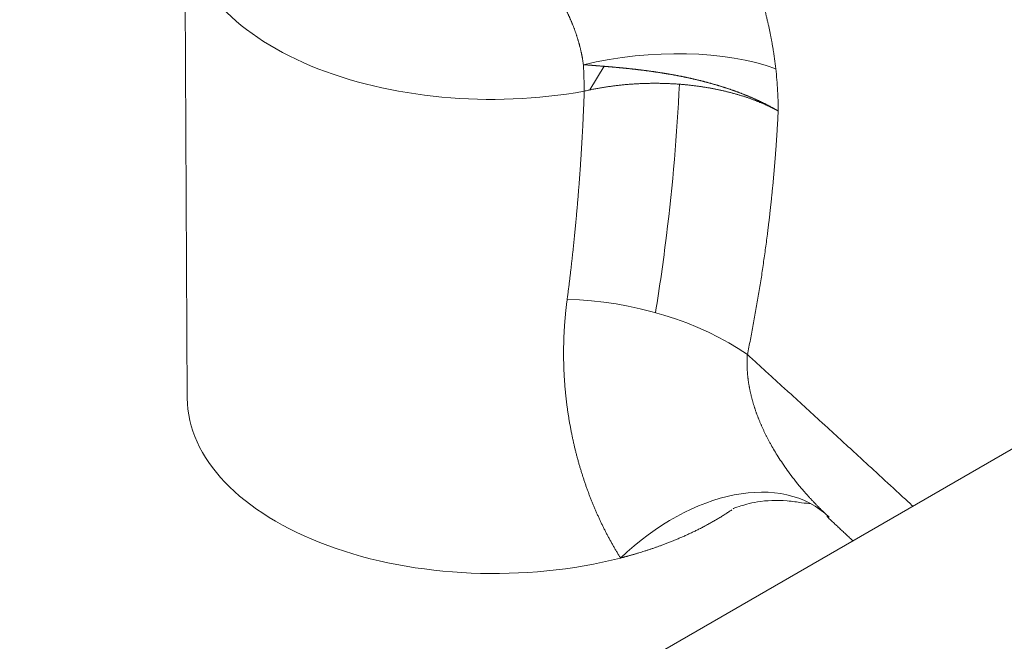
# Model space of a CAD drawing. Header units: millimetres. Extents: x 19214 to 26510, y -7957 to -532.
# Tile 106 of 150: x 26390.88 to 26397.34, y -7541.62 to -7537.54. Entities that reach past the tile are written whole.
import ezdxf

# ---------------------------------------------------------------- set-up
doc = ezdxf.new("R2010")
doc.units = ezdxf.units.MM
doc.header["$LTSCALE"] = 0.3175
doc.layers.add('1轮廓实线层', color=7, linetype='Continuous', lineweight=18)

# ---------------------------------------------------------------- blocks, each defined once
blk = doc.blocks.new('坐标系')
at = {"layer": '1轮廓实线层'}
for p, q in [((42522.7031, -35936.6019), (42522.7128, -35938.3298)), ((42524.2315, -35937.1203), (42524.1798, -35937.2066)), ((42528.1301, -35937.1221), (42522.1638, -35940.5667)), ((42524.1586, -35937.2125), (42524.1607, -35937.2099))]:
    blk.add_line(p, q, dxfattribs=at)
for centre, major_axis, ratio, start_param, end_param in [((42523.828, -35936.5956), (1.125, 0.0063), 0.573587, 3.1429, 5.008202), ((42524.3603, -35937.4027), (0.6981, 0.0837), 0.454643, 0.725381, 1.812396), ((42523.9523, -35936.8264), (0.125, -0.6919), 0.238795, 0.938901, 1.098596), ((42524.2627, -35938.3615), (0.6875, -0.1472), 0.527689, 0.893886, 1.924927), ((42523.8377, -35938.3235), (-1.125, -0.0063), 0.573587, 6.283141, 8.266139), ((42524.5754, -35939.2801), (0.4672, 0.5254), 0.654244, 6.254389, 7.730755)]:
    blk.add_ellipse(centre, major_axis=major_axis, ratio=ratio, start_param=start_param, end_param=end_param, dxfattribs=at)
for points, knots in [([(42520.0546, -35920.3356), (42521.9234, -35921.8575), (42524.7207, -35924.0883), (42528.4637, -35926.9991), (42531.2802, -35929.157), (42533.6375, -35930.9401), (42535.5308, -35932.3607), (42536.9549, -35933.4242), (42538.3839, -35934.4867), (42539.5792, -35935.3723), (42540.5387, -35936.0814), (42541.1398, -35936.525), (42541.6215, -35936.8803), (42541.9836, -35937.147), (42542.285, -35937.369), (42542.4975, -35937.5255), (42542.617, -35937.6134), (42542.6806, -35937.6602), (42542.7088, -35937.6809)], [0, 0, 0, 0, 0.25, 0.375, 0.5, 0.625, 0.6875, 0.75, 0.8125, 0.875, 0.90625, 0.9375, 0.953125, 0.96875, 0.984375, 0.992187, 0.996094, 1, 1, 1, 1]), ([(42542.3105, -35937.9101), (42541.8367, -35937.5614), (42541.3629, -35937.2124), (42540.6523, -35936.6883), (42540.4154, -35936.5135), (42539.9417, -35936.1636), (42539.7049, -35935.9886), (42538.9944, -35935.4632), (42538.5208, -35935.1124), (42537.5738, -35934.4096), (42537.1004, -35934.0577), (42535.6803, -35932.9999), (42534.7339, -35932.292), (42533.315, -35931.2251), (42532.8422, -35930.8686), (42531.8969, -35930.1536), (42531.4244, -35929.7951), (42530.4799, -35929.0761), (42530.0079, -35928.7155), (42529.0641, -35927.9921), (42528.5924, -35927.6293), (42527.6491, -35926.9014), (42527.1776, -35926.5363), (42526.2347, -35925.8035), (42525.7634, -35925.4359), (42524.8211, -35924.698), (42524.3501, -35924.3278), (42523.4088, -35923.5842), (42522.9386, -35923.2109), (42521.9993, -35922.4608), (42521.5303, -35922.0839), (42520.8272, -35921.5163), (42520.5929, -35921.3267), (42520.2414, -35921.0417), (42520.1243, -35920.9466), (42519.89, -35920.7562), (42519.7729, -35920.6609), (42519.6557, -35920.5655)], [0, 0, 0, 0, 0.0625, 0.0625, 0.09375, 0.09375, 0.125, 0.125, 0.1875, 0.1875, 0.25, 0.25, 0.375, 0.375, 0.4375, 0.4375, 0.5, 0.5, 0.5625, 0.5625, 0.625, 0.625, 0.6875, 0.6875, 0.75, 0.75, 0.8125, 0.8125, 0.875, 0.875, 0.9375, 0.9375, 0.96875, 0.96875, 0.984375, 0.984375, 1, 1, 1, 1]), ([(42525.4058, -35947.6695), (42523.5253, -35946.2857), (42519.7503, -35943.4971), (42514.0677, -35939.2284), (42509.336, -35935.5813), (42505.566, -35932.6005), (42503.6886, -35931.0872), (42502.7523, -35930.3248)], [0, 0, 0, 0, 0.25, 0.5, 0.75, 0.875, 1, 1, 1, 1]), ([(42525.4006, -35947.6912), (42525.3724, -35947.6705), (42525.3089, -35947.6237), (42525.1894, -35947.5358), (42524.9768, -35947.3793), (42524.6754, -35947.1573), (42524.3134, -35946.8906), (42523.8316, -35946.5353), (42523.2305, -35946.0917), (42522.2711, -35945.3826), (42521.0757, -35944.497), (42519.6468, -35943.4345), (42518.2226, -35942.371), (42516.3293, -35940.9504), (42513.9721, -35939.1673), (42511.1555, -35937.0094), (42507.4126, -35934.0986), (42504.6152, -35931.8678), (42502.7464, -35930.3459)], [0, 0, 0, 0, 0.003906, 0.007813, 0.015625, 0.03125, 0.046875, 0.0625, 0.09375, 0.125, 0.1875, 0.25, 0.3125, 0.375, 0.5, 0.625, 0.75, 1, 1, 1, 1]), ([(42502.3487, -35930.5755), (42504.2175, -35932.0974), (42507.0148, -35934.3283), (42510.7578, -35937.239), (42513.5743, -35939.397), (42515.9316, -35941.18), (42517.8248, -35942.6006), (42519.249, -35943.6641), (42520.678, -35944.7267), (42521.8733, -35945.6122), (42522.8328, -35946.3213), (42523.4339, -35946.765), (42523.9156, -35947.1202), (42524.2777, -35947.387), (42524.5791, -35947.609), (42524.7916, -35947.7654), (42524.9111, -35947.8534), (42524.9747, -35947.9001), (42525.0029, -35947.9209)], [0, 0, 0, 0, 0.25, 0.375, 0.5, 0.625, 0.6875, 0.75, 0.8125, 0.875, 0.90625, 0.9375, 0.953125, 0.96875, 0.984375, 0.992187, 0.996094, 1, 1, 1, 1]), ([(42528.2933, -35937.184), (42528.2763, -35937.1679), (42528.2592, -35937.152), (42528.116, -35937.0196), (42527.986, -35936.9079), (42527.5927, -35936.5848), (42527.3247, -35936.3836), (42526.5088, -35935.8021), (42525.9493, -35935.4442), (42525.019, -35934.8969), (42524.6567, -35934.6953), (42524.2896, -35934.5036)], [0, 0, 0, 0, 0.014124, 0.014124, 0.118065, 0.118065, 0.325947, 0.325947, 0.74171, 0.74171, 1, 1, 1, 1]), ([(42522.5943, -35935.8399), (42522.5945, -35935.8382), (42522.5951, -35935.835), (42522.5959, -35935.8301), (42522.5967, -35935.8253), (42522.5975, -35935.8205), (42522.5984, -35935.8157), (42522.5993, -35935.8109), (42522.6002, -35935.8061), (42522.6011, -35935.8014), (42522.602, -35935.7967), (42522.603, -35935.792), (42522.604, -35935.7874), (42522.605, -35935.7827), (42522.606, -35935.7781), (42522.607, -35935.7735), (42522.608, -35935.7689), (42522.6091, -35935.7643), (42522.6102, -35935.7598), (42522.6113, -35935.7553), (42522.6124, -35935.7508), (42522.6135, -35935.7463), (42522.6147, -35935.7419), (42522.6159, -35935.7374), (42522.617, -35935.733), (42522.6182, -35935.7286), (42522.6195, -35935.7242), (42522.6207, -35935.7199), (42522.622, -35935.7156), (42522.6233, -35935.7113), (42522.6246, -35935.707), (42522.6259, -35935.7027), (42522.6272, -35935.6985), (42522.6286, -35935.6942), (42522.6299, -35935.69), (42522.6313, -35935.6859), (42522.6327, -35935.6817), (42522.6341, -35935.6776), (42522.6356, -35935.6735), (42522.6371, -35935.6694), (42522.6385, -35935.6653), (42522.64, -35935.6612), (42522.6415, -35935.6572), (42522.6431, -35935.6532), (42522.6446, -35935.6492), (42522.6462, -35935.6452), (42522.6478, -35935.6413), (42522.6494, -35935.6374), (42522.651, -35935.6335), (42522.6527, -35935.6296), (42522.6543, -35935.6257), (42522.656, -35935.6219), (42522.6577, -35935.618), (42522.6594, -35935.6142), (42522.6612, -35935.6105), (42522.6629, -35935.6067), (42522.6647, -35935.603), (42522.6665, -35935.5993), (42522.6683, -35935.5956), (42522.6701, -35935.5919), (42522.672, -35935.5882), (42522.6739, -35935.5846), (42522.6758, -35935.581), (42522.6777, -35935.5774), (42522.6796, -35935.5738), (42522.6815, -35935.5703), (42522.6835, -35935.5668), (42522.6855, -35935.5633), (42522.6875, -35935.5598), (42522.6895, -35935.5563), (42522.6915, -35935.5529), (42522.6936, -35935.5494), (42522.6956, -35935.546), (42522.6977, -35935.5427), (42522.6998, -35935.5393), (42522.702, -35935.536), (42522.7041, -35935.5326), (42522.7063, -35935.5293), (42522.7085, -35935.5261), (42522.7107, -35935.5228), (42522.7129, -35935.5196), (42522.7151, -35935.5164), (42522.7174, -35935.5132), (42522.7197, -35935.51), (42522.722, -35935.5069), (42522.7243, -35935.5037), (42522.7388, -35935.4844), (42522.7671, -35935.4514), (42522.8124, -35935.411), (42522.8619, -35935.3784), (42522.9156, -35935.3535), (42522.9655, -35935.3388), (42523.0101, -35935.3307), (42523.048, -35935.3269), (42523.0875, -35935.3259), (42523.1284, -35935.3275), (42523.171, -35935.3319), (42523.2151, -35935.339), (42523.2607, -35935.3488), (42523.3211, -35935.3647), (42523.3972, -35935.3896), (42523.49, -35935.4271), (42523.5862, -35935.4729), (42523.6741, -35935.5204), (42523.7519, -35935.5663), (42523.8181, -35935.608), (42523.8832, -35935.6519), (42523.9472, -35935.6979), (42524.0101, -35935.746), (42524.0783, -35935.8014), (42524.1511, -35935.8648), (42524.2276, -35935.937), (42524.3008, -35936.0121), (42524.3706, -35936.0902), (42524.4279, -35936.16), (42524.4738, -35936.2201), (42524.5094, -35936.2693), (42524.5436, -35936.3193), (42524.5764, -35936.3701), (42524.6078, -35936.4217), (42524.6377, -35936.4741), (42524.6662, -35936.5274), (42524.6931, -35936.5815), (42524.712, -35936.6221), (42524.7238, -35936.6488), (42524.7292, -35936.6613), (42524.7345, -35936.6739), (42524.7397, -35936.6863), (42524.7449, -35936.6988), (42524.7499, -35936.7113), (42524.7548, -35936.7238), (42524.7596, -35936.7362), (42524.7643, -35936.7487), (42524.7689, -35936.7611), (42524.7734, -35936.7735), (42524.7778, -35936.7859), (42524.7821, -35936.7983), (42524.7862, -35936.8107), (42524.7903, -35936.8231), (42524.7943, -35936.8355), (42524.7981, -35936.8478), (42524.8019, -35936.8602), (42524.8055, -35936.8725), (42524.8091, -35936.8849), (42524.8125, -35936.8972), (42524.8158, -35936.9095), (42524.8191, -35936.9218), (42524.8222, -35936.9341), (42524.8252, -35936.9464), (42524.8281, -35936.9586), (42524.8309, -35936.9709), (42524.8336, -35936.9832), (42524.8362, -35936.9954), (42524.8386, -35937.0076), (42524.841, -35937.0199), (42524.8433, -35937.0321), (42524.8454, -35937.0443), (42524.8475, -35937.0565), (42524.8494, -35937.0687), (42524.8512, -35937.0809), (42524.8529, -35937.0931), (42524.8545, -35937.1052), (42524.856, -35937.1174), (42524.857, -35937.1255), (42524.8574, -35937.1295)], [0, 0, 0, 0, 0.001477, 0.002954, 0.004429, 0.005904, 0.007378, 0.008851, 0.010323, 0.011794, 0.013265, 0.014735, 0.016204, 0.017673, 0.019141, 0.020609, 0.022076, 0.023542, 0.025009, 0.026474, 0.02794, 0.029405, 0.03087, 0.032334, 0.033798, 0.035262, 0.036726, 0.03819, 0.039654, 0.041117, 0.042581, 0.044044, 0.045508, 0.046972, 0.048436, 0.0499, 0.051364, 0.052828, 0.054293, 0.055758, 0.057223, 0.058689, 0.060155, 0.061621, 0.063088, 0.064555, 0.066023, 0.067492, 0.068961, 0.070431, 0.071901, 0.073372, 0.074844, 0.076316, 0.07779, 0.079264, 0.080739, 0.082215, 0.083692, 0.08517, 0.086649, 0.088129, 0.08961, 0.091092, 0.092576, 0.09406, 0.095546, 0.097033, 0.098521, 0.100011, 0.101502, 0.102994, 0.104488, 0.105983, 0.107479, 0.108977, 0.110477, 0.111978, 0.113481, 0.114985, 0.116492, 0.117999, 0.119509, 0.12102, 0.122533, 0.124048, 0.125565, 0.150873, 0.175863, 0.200693, 0.225522, 0.250512, 0.265494, 0.280584, 0.295816, 0.311221, 0.32683, 0.342672, 0.358777, 0.375171, 0.4055, 0.436358, 0.467882, 0.500202, 0.521878, 0.543146, 0.56404, 0.584601, 0.604868, 0.624883, 0.650887, 0.67625, 0.70109, 0.725531, 0.749705, 0.763705, 0.777615, 0.791463, 0.805276, 0.819081, 0.832907, 0.846779, 0.860727, 0.874776, 0.877969, 0.881155, 0.884334, 0.887506, 0.890671, 0.893831, 0.896985, 0.900134, 0.903278, 0.906416, 0.909551, 0.912681, 0.915808, 0.918931, 0.922051, 0.925169, 0.928284, 0.931396, 0.934507, 0.937617, 0.940725, 0.943832, 0.946939, 0.950046, 0.953153, 0.95626, 0.959369, 0.962478, 0.965589, 0.968702, 0.971817, 0.974934, 0.978054, 0.981177, 0.984304, 0.987434, 0.990569, 0.993708, 0.996851, 1, 1, 1, 1]), ([(42524.1563, -35937.1146), (42524.1561, -35937.1132), (42524.1557, -35937.1105), (42524.1551, -35937.1064), (42524.1545, -35937.1023), (42524.1539, -35937.0982), (42524.1532, -35937.0941), (42524.1525, -35937.09), (42524.1517, -35937.086), (42524.1509, -35937.0819), (42524.1501, -35937.0778), (42524.1493, -35937.0738), (42524.1484, -35937.0697), (42524.1476, -35937.0657), (42524.1466, -35937.0616), (42524.1457, -35937.0576), (42524.1447, -35937.0536), (42524.1437, -35937.0495), (42524.1427, -35937.0455), (42524.1416, -35937.0415), (42524.1405, -35937.0375), (42524.1394, -35937.0335), (42524.1383, -35937.0296), (42524.1371, -35937.0256), (42524.1359, -35937.0216), (42524.1347, -35937.0177), (42524.1335, -35937.0137), (42524.1322, -35937.0098), (42524.1309, -35937.0059), (42524.1296, -35937.0019), (42524.1282, -35936.998), (42524.1269, -35936.9941), (42524.1255, -35936.9902), (42524.1241, -35936.9864), (42524.1226, -35936.9825), (42524.1211, -35936.9786), (42524.1197, -35936.9748), (42524.1181, -35936.9709), (42524.1166, -35936.9671), (42524.115, -35936.9633), (42524.1134, -35936.9595), (42524.1118, -35936.9557), (42524.1102, -35936.9519), (42524.1085, -35936.9481), (42524.1069, -35936.9443), (42524.1052, -35936.9406), (42524.1035, -35936.9368), (42524.1017, -35936.9331), (42524.0999, -35936.9294), (42524.0982, -35936.9257), (42524.0964, -35936.922), (42524.0945, -35936.9183), (42524.0927, -35936.9146), (42524.0908, -35936.911), (42524.0889, -35936.9073), (42524.087, -35936.9037), (42524.0851, -35936.9001), (42524.0831, -35936.8965), (42524.0812, -35936.8929), (42524.0792, -35936.8893), (42524.0772, -35936.8857), (42524.0751, -35936.8821), (42524.0731, -35936.8786), (42524.071, -35936.8751), (42524.069, -35936.8715), (42524.0669, -35936.868), (42524.0647, -35936.8645), (42524.0626, -35936.8611), (42524.0605, -35936.8576), (42524.0583, -35936.8541), (42524.0561, -35936.8507), (42524.0539, -35936.8473), (42524.0517, -35936.8438), (42524.0495, -35936.8404), (42524.0472, -35936.837), (42524.0449, -35936.8337), (42524.0427, -35936.8303), (42524.0404, -35936.8269), (42524.0381, -35936.8236), (42524.0357, -35936.8203), (42524.0334, -35936.817), (42524.031, -35936.8137), (42524.0287, -35936.8104), (42524.0263, -35936.8071), (42524.0239, -35936.8038), (42524.0215, -35936.8006), (42524.019, -35936.7974), (42524.0166, -35936.7941), (42524.0141, -35936.7909), (42524.0117, -35936.7877), (42524.0092, -35936.7846), (42524.0067, -35936.7814), (42524.0042, -35936.7782), (42524.0017, -35936.7751), (42523.9992, -35936.772), (42523.9966, -35936.7689), (42523.9941, -35936.7658), (42523.9915, -35936.7627), (42523.9889, -35936.7596), (42523.9863, -35936.7565), (42523.9837, -35936.7535), (42523.9811, -35936.7505), (42523.9785, -35936.7474), (42523.9759, -35936.7444), (42523.9732, -35936.7414), (42523.9706, -35936.7384), (42523.9679, -35936.7355), (42523.9653, -35936.7325), (42523.9626, -35936.7296), (42523.9599, -35936.7266), (42523.9572, -35936.7237), (42523.9545, -35936.7208), (42523.9518, -35936.7179), (42523.9491, -35936.715), (42523.9463, -35936.7122), (42523.9436, -35936.7093), (42523.9408, -35936.7065), (42523.9381, -35936.7037), (42523.9353, -35936.7008), (42523.9325, -35936.698), (42523.9298, -35936.6952), (42523.927, -35936.6925), (42523.9242, -35936.6897), (42523.9214, -35936.6869), (42523.9186, -35936.6842), (42523.9158, -35936.6815), (42523.9129, -35936.6787), (42523.9101, -35936.676), (42523.9073, -35936.6733), (42523.9044, -35936.6706), (42523.9016, -35936.668), (42523.8987, -35936.6653), (42523.8959, -35936.6627), (42523.8751, -35936.6435), (42523.8359, -35936.6098), (42523.7771, -35936.5647), (42523.7181, -35936.5239), (42523.6589, -35936.4865), (42523.5997, -35936.4518), (42523.5402, -35936.4189), (42523.4802, -35936.3869), (42523.4198, -35936.3546), (42523.3801, -35936.3328), (42523.3455, -35936.3131), (42523.3169, -35936.2963), (42523.2766, -35936.2719), (42523.2388, -35936.2488), (42523.2031, -35936.2269), (42523.1688, -35936.2065), (42523.1355, -35936.1877), (42523.1031, -35936.1706), (42523.0713, -35936.1556), (42523.04, -35936.1428), (42523.0092, -35936.1326), (42522.9789, -35936.1254), (42522.9582, -35936.1228), (42522.9463, -35936.1222), (42522.9429, -35936.1221), (42522.9395, -35936.122), (42522.9361, -35936.122), (42522.9327, -35936.1221), (42522.9294, -35936.1222), (42522.9261, -35936.1224), (42522.9228, -35936.1226), (42522.9195, -35936.1229), (42522.9162, -35936.1232), (42522.913, -35936.1237), (42522.9097, -35936.1241), (42522.9065, -35936.1247), (42522.9033, -35936.1253), (42522.9001, -35936.126), (42522.897, -35936.1267), (42522.8938, -35936.1276), (42522.8907, -35936.1284), (42522.8876, -35936.1294), (42522.8845, -35936.1304), (42522.8814, -35936.1315), (42522.8784, -35936.1327), (42522.8754, -35936.134), (42522.8724, -35936.1353), (42522.8694, -35936.1367), (42522.8665, -35936.1381), (42522.8635, -35936.1397), (42522.8606, -35936.1413), (42522.8577, -35936.143), (42522.8549, -35936.1448), (42522.852, -35936.1467), (42522.8492, -35936.1487), (42522.8464, -35936.1507), (42522.8437, -35936.1528), (42522.8409, -35936.155), (42522.8382, -35936.1573), (42522.8356, -35936.1597), (42522.8329, -35936.1621), (42522.8303, -35936.1647), (42522.8277, -35936.1673), (42522.8251, -35936.1701), (42522.8226, -35936.1729), (42522.8201, -35936.1758), (42522.8176, -35936.1788), (42522.8152, -35936.1819), (42522.8128, -35936.185), (42522.8104, -35936.1883), (42522.808, -35936.1917), (42522.8057, -35936.1951), (42522.8035, -35936.1987), (42522.8012, -35936.2023), (42522.799, -35936.2061), (42522.7969, -35936.2099), (42522.7948, -35936.2138), (42522.7927, -35936.2179), (42522.7906, -35936.222), (42522.7887, -35936.2262), (42522.7867, -35936.2306), (42522.7853, -35936.2338), (42522.7846, -35936.2356), (42522.7844, -35936.2359)], [0, 0, 0, 0, 0.001968, 0.00393, 0.005888, 0.00784, 0.009788, 0.011732, 0.01367, 0.015604, 0.017533, 0.019458, 0.021378, 0.023294, 0.025205, 0.027112, 0.029015, 0.030913, 0.032808, 0.034698, 0.036584, 0.038466, 0.040344, 0.042218, 0.044088, 0.045955, 0.047817, 0.049676, 0.051531, 0.053383, 0.055231, 0.057075, 0.058916, 0.060754, 0.062588, 0.064419, 0.066246, 0.06807, 0.069891, 0.071709, 0.073524, 0.075336, 0.077144, 0.07895, 0.080753, 0.082553, 0.08435, 0.086144, 0.087935, 0.089724, 0.09151, 0.093294, 0.095074, 0.096853, 0.098628, 0.100402, 0.102173, 0.103941, 0.105707, 0.107471, 0.109232, 0.110991, 0.112748, 0.114503, 0.116256, 0.118006, 0.119755, 0.121501, 0.123246, 0.124988, 0.126729, 0.128467, 0.130204, 0.131939, 0.133672, 0.135403, 0.137132, 0.13886, 0.140586, 0.14231, 0.144033, 0.145754, 0.147473, 0.149191, 0.150907, 0.152622, 0.154335, 0.156047, 0.157757, 0.159466, 0.161174, 0.16288, 0.164585, 0.166288, 0.16799, 0.169691, 0.171391, 0.173089, 0.174786, 0.176482, 0.178176, 0.17987, 0.181562, 0.183253, 0.184943, 0.186632, 0.18832, 0.190007, 0.191692, 0.193377, 0.19506, 0.196743, 0.198425, 0.200105, 0.201785, 0.203463, 0.205141, 0.206818, 0.208494, 0.210169, 0.211843, 0.213516, 0.215188, 0.21686, 0.218531, 0.2202, 0.221869, 0.223538, 0.225205, 0.226872, 0.228538, 0.230203, 0.231867, 0.233531, 0.266352, 0.298544, 0.330266, 0.361724, 0.393177, 0.424943, 0.457404, 0.490991, 0.526181, 0.526547, 0.55313, 0.578738, 0.603581, 0.627853, 0.651737, 0.675395, 0.698975, 0.722601, 0.74638, 0.770401, 0.794739, 0.819457, 0.822385, 0.825316, 0.82825, 0.831186, 0.834124, 0.837065, 0.840008, 0.842955, 0.845904, 0.848856, 0.851811, 0.854769, 0.85773, 0.860694, 0.863661, 0.866632, 0.869606, 0.872584, 0.875565, 0.87855, 0.881539, 0.884532, 0.887529, 0.89053, 0.893535, 0.896545, 0.899559, 0.902578, 0.905602, 0.90863, 0.911664, 0.914703, 0.917747, 0.920797, 0.923852, 0.926913, 0.929981, 0.933054, 0.936134, 0.939221, 0.942314, 0.945414, 0.948521, 0.951636, 0.954758, 0.957888, 0.961026, 0.964172, 0.967326, 0.970489, 0.973661, 0.976842, 0.980033, 0.983233, 0.986443, 0.989663, 0.992893, 0.996134, 0.999386, 1, 1, 1, 1]), ([(42524.8663, -35937.2833), (42524.8652, -35937.2826), (42524.8629, -35937.2813), (42524.8595, -35937.2793), (42524.8561, -35937.2774), (42524.8527, -35937.2754), (42524.8492, -35937.2735), (42524.8458, -35937.2716), (42524.8423, -35937.2697), (42524.8388, -35937.2678), (42524.8353, -35937.2659), (42524.8318, -35937.2641), (42524.8283, -35937.2622), (42524.8248, -35937.2604), (42524.8212, -35937.2586), (42524.8176, -35937.2568), (42524.8141, -35937.255), (42524.8105, -35937.2533), (42524.8069, -35937.2515), (42524.8032, -35937.2498), (42524.7996, -35937.2481), (42524.796, -35937.2463), (42524.7923, -35937.2447), (42524.7887, -35937.243), (42524.785, -35937.2413), (42524.7813, -35937.2397), (42524.7776, -35937.238), (42524.7739, -35937.2364), (42524.7702, -35937.2348), (42524.7665, -35937.2332), (42524.7628, -35937.2316), (42524.7591, -35937.2301), (42524.7553, -35937.2285), (42524.7516, -35937.227), (42524.7478, -35937.2255), (42524.744, -35937.224), (42524.7403, -35937.2225), (42524.7365, -35937.221), (42524.7327, -35937.2195), (42524.7289, -35937.2181), (42524.7251, -35937.2166), (42524.7213, -35937.2152), (42524.7175, -35937.2138), (42524.7137, -35937.2124), (42524.7099, -35937.211), (42524.7061, -35937.2097), (42524.7023, -35937.2083), (42524.6984, -35937.207), (42524.6946, -35937.2056), (42524.6908, -35937.2043), (42524.6869, -35937.203), (42524.6831, -35937.2017), (42524.6793, -35937.2005), (42524.6754, -35937.1992), (42524.6716, -35937.1979), (42524.6677, -35937.1967), (42524.6639, -35937.1955), (42524.66, -35937.1943), (42524.6561, -35937.1931), (42524.6523, -35937.1919), (42524.6484, -35937.1907), (42524.6446, -35937.1896), (42524.6407, -35937.1884), (42524.6368, -35937.1873), (42524.633, -35937.1862), (42524.6291, -35937.1851), (42524.6252, -35937.184), (42524.6214, -35937.1829), (42524.6175, -35937.1818), (42524.6137, -35937.1807), (42524.6098, -35937.1797), (42524.6059, -35937.1787), (42524.6021, -35937.1776), (42524.5982, -35937.1766), (42524.5944, -35937.1756), (42524.5905, -35937.1746), (42524.5867, -35937.1737), (42524.5828, -35937.1727), (42524.579, -35937.1717), (42524.5751, -35937.1708), (42524.5713, -35937.1699), (42524.5674, -35937.169), (42524.5636, -35937.1681), (42524.5598, -35937.1672), (42524.5559, -35937.1663), (42524.5521, -35937.1654), (42524.5483, -35937.1645), (42524.5445, -35937.1637), (42524.5406, -35937.1629), (42524.5368, -35937.162), (42524.533, -35937.1612), (42524.5292, -35937.1604), (42524.5254, -35937.1596), (42524.5216, -35937.1588), (42524.5178, -35937.158), (42524.514, -35937.1573), (42524.5102, -35937.1565), (42524.5065, -35937.1558), (42524.5027, -35937.155), (42524.4989, -35937.1543), (42524.4951, -35937.1536), (42524.4914, -35937.1529), (42524.4876, -35937.1522), (42524.4838, -35937.1515), (42524.4801, -35937.1508), (42524.4763, -35937.1502), (42524.4726, -35937.1495), (42524.4689, -35937.1489), (42524.4651, -35937.1482), (42524.4614, -35937.1476), (42524.4577, -35937.147), (42524.454, -35937.1464), (42524.4503, -35937.1457), (42524.4466, -35937.1452), (42524.4429, -35937.1446), (42524.4392, -35937.144), (42524.4355, -35937.1434), (42524.4319, -35937.1428), (42524.4282, -35937.1423), (42524.4245, -35937.1417), (42524.4209, -35937.1412), (42524.4172, -35937.1407), (42524.4136, -35937.1401), (42524.41, -35937.1396), (42524.4063, -35937.1391), (42524.4027, -35937.1386), (42524.3991, -35937.1381), (42524.3955, -35937.1376), (42524.3919, -35937.1371), (42524.3884, -35937.1367), (42524.3848, -35937.1362), (42524.3812, -35937.1357), (42524.3777, -35937.1353), (42524.3741, -35937.1348), (42524.3706, -35937.1344), (42524.367, -35937.1339), (42524.3635, -35937.1335), (42524.36, -35937.1331), (42524.3565, -35937.1327), (42524.353, -35937.1322), (42524.3495, -35937.1318), (42524.3461, -35937.1314), (42524.3426, -35937.131), (42524.3391, -35937.1307), (42524.3357, -35937.1303), (42524.3322, -35937.1299), (42524.3288, -35937.1295), (42524.3254, -35937.1291), (42524.322, -35937.1288), (42524.3186, -35937.1284), (42524.3152, -35937.1281), (42524.3118, -35937.1277), (42524.3084, -35937.1274), (42524.3051, -35937.127), (42524.3017, -35937.1267), (42524.2984, -35937.1264), (42524.295, -35937.126), (42524.2917, -35937.1257), (42524.2884, -35937.1254), (42524.2851, -35937.1251), (42524.2818, -35937.1248), (42524.2785, -35937.1245), (42524.2753, -35937.1242), (42524.272, -35937.1239), (42524.2688, -35937.1236), (42524.2655, -35937.1233), (42524.2623, -35937.123), (42524.2591, -35937.1227), (42524.2559, -35937.1224), (42524.2527, -35937.1222), (42524.2495, -35937.1219), (42524.2463, -35937.1216), (42524.2432, -35937.1214), (42524.24, -35937.1211), (42524.2369, -35937.1208), (42524.2337, -35937.1206), (42524.2306, -35937.1203), (42524.2275, -35937.1201), (42524.2244, -35937.1198), (42524.2213, -35937.1196), (42524.2183, -35937.1193), (42524.2152, -35937.1191), (42524.2122, -35937.1188), (42524.2091, -35937.1186), (42524.2061, -35937.1184), (42524.2031, -35937.1181), (42524.2001, -35937.1179), (42524.1971, -35937.1177), (42524.1941, -35937.1174), (42524.1911, -35937.1172), (42524.1881, -35937.117), (42524.1852, -35937.1167), (42524.1823, -35937.1165), (42524.1793, -35937.1163), (42524.1764, -35937.1161), (42524.1735, -35937.1159), (42524.1706, -35937.1156), (42524.1677, -35937.1154), (42524.1649, -35937.1152), (42524.162, -35937.115), (42524.1591, -35937.1148), (42524.1573, -35937.1146), (42524.1563, -35937.1146)], [0, 0, 0, 0, 0.006153, 0.012295, 0.018425, 0.024543, 0.03065, 0.036746, 0.04283, 0.048902, 0.054964, 0.061013, 0.067051, 0.073078, 0.079093, 0.085096, 0.091088, 0.097068, 0.103037, 0.108994, 0.114939, 0.120873, 0.126795, 0.132705, 0.138604, 0.144491, 0.150366, 0.15623, 0.162081, 0.167921, 0.17375, 0.179566, 0.18537, 0.191163, 0.196943, 0.202712, 0.208469, 0.214214, 0.219947, 0.225667, 0.231376, 0.237073, 0.242758, 0.24843, 0.254091, 0.259739, 0.265375, 0.270999, 0.276611, 0.282211, 0.287799, 0.293374, 0.298937, 0.304488, 0.310026, 0.315552, 0.321066, 0.326568, 0.332057, 0.337534, 0.342998, 0.348451, 0.35389, 0.359318, 0.364733, 0.370135, 0.375526, 0.380903, 0.386269, 0.391622, 0.396962, 0.40229, 0.407606, 0.412909, 0.4182, 0.423478, 0.428744, 0.433998, 0.439239, 0.444468, 0.449684, 0.454888, 0.460079, 0.465258, 0.470425, 0.475579, 0.480721, 0.48585, 0.490967, 0.496072, 0.501167, 0.50625, 0.511323, 0.516385, 0.521436, 0.526476, 0.531506, 0.536525, 0.541533, 0.54653, 0.551517, 0.556493, 0.561457, 0.566412, 0.571355, 0.576288, 0.58121, 0.586121, 0.591021, 0.595911, 0.60079, 0.605658, 0.610515, 0.615362, 0.620197, 0.625022, 0.629837, 0.63464, 0.639433, 0.644214, 0.648985, 0.653746, 0.658495, 0.663234, 0.667962, 0.672679, 0.677385, 0.682081, 0.686766, 0.69144, 0.696103, 0.700755, 0.705397, 0.710028, 0.714648, 0.719257, 0.723855, 0.728443, 0.73302, 0.737586, 0.742141, 0.746686, 0.75122, 0.755743, 0.760255, 0.764757, 0.769248, 0.773728, 0.778197, 0.782656, 0.787103, 0.791541, 0.795967, 0.800383, 0.804788, 0.809182, 0.813566, 0.817939, 0.822301, 0.826653, 0.830994, 0.835324, 0.839644, 0.843953, 0.848252, 0.85254, 0.856817, 0.861084, 0.86534, 0.869586, 0.873822, 0.878046, 0.882261, 0.886465, 0.890658, 0.894841, 0.899013, 0.903176, 0.907327, 0.911469, 0.9156, 0.919721, 0.923831, 0.927931, 0.932021, 0.936101, 0.94017, 0.944229, 0.948278, 0.952317, 0.956346, 0.960365, 0.964373, 0.968372, 0.97236, 0.976338, 0.980307, 0.984265, 0.988214, 0.992152, 0.996081, 1, 1, 1, 1]), ([(42524.8574, -35937.1295), (42524.8589, -35937.1429), (42524.8602, -35937.1563), (42524.8624, -35937.1827), (42524.8634, -35937.1957), (42524.8651, -35937.2247), (42524.8658, -35937.2408), (42524.8661, -35937.257), (42524.8661, -35937.2572), (42524.8662, -35937.2608), (42524.8662, -35937.2642), (42524.8663, -35937.2697), (42524.8663, -35937.2719), (42524.8663, -35937.2754), (42524.8663, -35937.2767), (42524.8663, -35937.2785), (42524.8663, -35937.2789), (42524.8663, -35937.2806), (42524.8663, -35937.282), (42524.8663, -35937.2833)], [0, 0, 0, 0, 0.257908, 0.257908, 0.509684, 0.509684, 0.824598, 0.824598, 0.828794, 0.828794, 0.895675, 0.895675, 0.938662, 0.938662, 0.965135, 0.965135, 0.97327, 0.97327, 1, 1, 1, 1]), ([(42524.8663, -35937.2833), (42524.8651, -35937.2827), (42524.8627, -35937.2814), (42524.8592, -35937.2795), (42524.8555, -35937.2776), (42524.8519, -35937.2757), (42524.8481, -35937.2738), (42524.8444, -35937.2719), (42524.8406, -35937.27), (42524.8367, -35937.2681), (42524.8328, -35937.2663), (42524.8288, -35937.2644), (42524.8248, -35937.2626), (42524.8208, -35937.2607), (42524.8167, -35937.2589), (42524.8125, -35937.2571), (42524.8083, -35937.2553), (42524.8041, -35937.2535), (42524.7998, -35937.2517), (42524.7955, -35937.25), (42524.7911, -35937.2482), (42524.7866, -35937.2465), (42524.7821, -35937.2447), (42524.7776, -35937.243), (42524.773, -35937.2413), (42524.7684, -35937.2396), (42524.7637, -35937.2379), (42524.7589, -35937.2363), (42524.7542, -35937.2346), (42524.7493, -35937.233), (42524.7444, -35937.2314), (42524.7395, -35937.2298), (42524.7345, -35937.2282), (42524.7295, -35937.2267), (42524.7244, -35937.2251), (42524.7193, -35937.2236), (42524.7141, -35937.2221), (42524.7089, -35937.2206), (42524.7036, -35937.2192), (42524.6983, -35937.2177), (42524.6929, -35937.2163), (42524.6875, -35937.2149), (42524.682, -35937.2135), (42524.6765, -35937.2122), (42524.6709, -35937.2108), (42524.6653, -35937.2095), (42524.6597, -35937.2083), (42524.654, -35937.207), (42524.6482, -35937.2058), (42524.6424, -35937.2046), (42524.6366, -35937.2034), (42524.6307, -35937.2022), (42524.6248, -35937.2011), (42524.6188, -35937.2), (42524.6128, -35937.1989), (42524.6067, -35937.1979), (42524.6006, -35937.1969), (42524.5945, -35937.1959), (42524.5883, -35937.195), (42524.5821, -35937.194), (42524.5758, -35937.1931), (42524.5695, -35937.1923), (42524.5631, -35937.1915), (42524.5568, -35937.1907), (42524.5503, -35937.1899), (42524.5439, -35937.1892), (42524.5374, -35937.1885), (42524.5309, -35937.1878), (42524.5243, -35937.1872), (42524.5177, -35937.1866), (42524.5111, -35937.1861), (42524.5044, -35937.1856), (42524.4977, -35937.1851), (42524.491, -35937.1846), (42524.4842, -35937.1842), (42524.4775, -35937.1839), (42524.4706, -35937.1835), (42524.4638, -35937.1833), (42524.4569, -35937.183), (42524.45, -35937.1828), (42524.4431, -35937.1826), (42524.4362, -35937.1825), (42524.4292, -35937.1824), (42524.4223, -35937.1823), (42524.4153, -35937.1823), (42524.4082, -35937.1824), (42524.4012, -35937.1824), (42524.3941, -35937.1826), (42524.3871, -35937.1827), (42524.38, -35937.1829), (42524.3729, -35937.1832), (42524.3658, -35937.1835), (42524.3587, -35937.1838), (42524.3515, -35937.1842), (42524.3444, -35937.1846), (42524.3372, -35937.185), (42524.3301, -35937.1855), (42524.3229, -35937.1861), (42524.3157, -35937.1867), (42524.3086, -35937.1873), (42524.3014, -35937.188), (42524.2942, -35937.1887), (42524.2871, -35937.1895), (42524.2799, -35937.1903), (42524.2727, -35937.1912), (42524.2656, -35937.1921), (42524.2584, -35937.193), (42524.2513, -35937.194), (42524.2441, -35937.1951), (42524.237, -35937.1962), (42524.2299, -35937.1973), (42524.2227, -35937.1985), (42524.2156, -35937.1997), (42524.2086, -35937.2009), (42524.2015, -35937.2023), (42524.1944, -35937.2036), (42524.1874, -35937.205), (42524.1804, -35937.2064), (42524.1734, -35937.2079), (42524.1664, -35937.2095), (42524.1618, -35937.2105), (42524.1595, -35937.211)], [0, 0, 0, 0, 0.006504, 0.013046, 0.019627, 0.026246, 0.032903, 0.039598, 0.046332, 0.053104, 0.059914, 0.066762, 0.073648, 0.080573, 0.087536, 0.094537, 0.101576, 0.108653, 0.115768, 0.122921, 0.130112, 0.137341, 0.144607, 0.151912, 0.159253, 0.166633, 0.174049, 0.181503, 0.188994, 0.196522, 0.204088, 0.21169, 0.219328, 0.227003, 0.234715, 0.242463, 0.250247, 0.258066, 0.265922, 0.273813, 0.281739, 0.289701, 0.297697, 0.305729, 0.313794, 0.321894, 0.330028, 0.338196, 0.346397, 0.354632, 0.3629, 0.3712, 0.379533, 0.387898, 0.396295, 0.404724, 0.413183, 0.421674, 0.430195, 0.438747, 0.447328, 0.45594, 0.46458, 0.473249, 0.481947, 0.490673, 0.499426, 0.508207, 0.517015, 0.525849, 0.53471, 0.543596, 0.552507, 0.561443, 0.570404, 0.579388, 0.588396, 0.597426, 0.60648, 0.615555, 0.624652, 0.63377, 0.642908, 0.652067, 0.661245, 0.670442, 0.679658, 0.688891, 0.698142, 0.70741, 0.716694, 0.725995, 0.73531, 0.74464, 0.753984, 0.763342, 0.772713, 0.782097, 0.791492, 0.800898, 0.810316, 0.819743, 0.82918, 0.838626, 0.84808, 0.857543, 0.867012, 0.876488, 0.88597, 0.895457, 0.904949, 0.914445, 0.923945, 0.933448, 0.942953, 0.95246, 0.961968, 0.971477, 0.980985, 0.990493, 1, 1, 1, 1]), ([(42524.5065, -35937.1858), (42524.4975, -35937.3681), (42524.4819, -35937.5521), (42524.4477, -35937.8307), (42524.4344, -35937.9243), (42524.4192, -35938.0181)], [0, 0, 0, 0, 0.665576, 0.665576, 1, 1, 1, 1]), ([(42524.0971, -35937.9701), (42524.0978, -35937.9647), (42524.0993, -35937.9539), (42524.1013, -35937.9377), (42524.1034, -35937.9215), (42524.1054, -35937.9052), (42524.1073, -35937.889), (42524.1093, -35937.8727), (42524.1112, -35937.8564), (42524.1131, -35937.8401), (42524.1149, -35937.8238), (42524.1167, -35937.8074), (42524.1185, -35937.7911), (42524.1202, -35937.7747), (42524.1219, -35937.7584), (42524.1236, -35937.742), (42524.1252, -35937.7256), (42524.1268, -35937.7092), (42524.1284, -35937.6927), (42524.1299, -35937.6763), (42524.1314, -35937.6598), (42524.1329, -35937.6434), (42524.1343, -35937.6269), (42524.1357, -35937.6104), (42524.1371, -35937.5939), (42524.1384, -35937.5774), (42524.1397, -35937.5609), (42524.141, -35937.5443), (42524.1422, -35937.5278), (42524.1434, -35937.5112), (42524.1446, -35937.4946), (42524.1458, -35937.478), (42524.1469, -35937.4614), (42524.1479, -35937.4448), (42524.149, -35937.4282), (42524.15, -35937.4116), (42524.1509, -35937.3949), (42524.1519, -35937.3783), (42524.1528, -35937.3616), (42524.1537, -35937.3449), (42524.1545, -35937.3282), (42524.1553, -35937.3115), (42524.1561, -35937.2948), (42524.1568, -35937.2781), (42524.1575, -35937.2613), (42524.1582, -35937.2446), (42524.1589, -35937.2278), (42524.1593, -35937.2166), (42524.1595, -35937.211)], [0, 0, 0, 0, 0.021312, 0.042641, 0.063989, 0.085354, 0.106738, 0.12814, 0.14956, 0.170999, 0.192457, 0.213932, 0.235427, 0.25694, 0.278472, 0.300023, 0.321592, 0.343181, 0.364789, 0.386415, 0.408061, 0.429727, 0.451411, 0.473115, 0.494838, 0.516581, 0.538344, 0.560126, 0.581928, 0.603749, 0.625591, 0.647452, 0.669334, 0.691235, 0.713157, 0.735099, 0.757061, 0.779043, 0.801046, 0.823069, 0.845113, 0.867177, 0.889263, 0.911368, 0.933495, 0.955642, 0.977811, 1, 1, 1, 1]), ([(42524.8663, -35937.2833), (42524.866, -35937.2882), (42524.8655, -35937.298), (42524.8648, -35937.3127), (42524.8639, -35937.3273), (42524.8631, -35937.3419), (42524.8622, -35937.3565), (42524.8613, -35937.3711), (42524.8603, -35937.3856), (42524.8593, -35937.4001), (42524.8583, -35937.4146), (42524.8573, -35937.4291), (42524.8562, -35937.4435), (42524.8551, -35937.4579), (42524.8539, -35937.4722), (42524.8527, -35937.4866), (42524.8515, -35937.5009), (42524.8503, -35937.5151), (42524.849, -35937.5294), (42524.8477, -35937.5436), (42524.8463, -35937.5578), (42524.8449, -35937.5719), (42524.8435, -35937.586), (42524.8421, -35937.6001), (42524.8406, -35937.6142), (42524.8391, -35937.6282), (42524.8376, -35937.6422), (42524.836, -35937.6562), (42524.8344, -35937.6701), (42524.8328, -35937.684), (42524.8311, -35937.6979), (42524.8294, -35937.7117), (42524.8271, -35937.7304), (42524.8241, -35937.754), (42524.8203, -35937.7825), (42524.8164, -35937.8108), (42524.8123, -35937.8391), (42524.8082, -35937.8673), (42524.8039, -35937.8953), (42524.7994, -35937.9233), (42524.7949, -35937.9512), (42524.7902, -35937.979), (42524.7854, -35938.0067), (42524.7804, -35938.0343), (42524.7754, -35938.0618), (42524.7702, -35938.0892), (42524.7649, -35938.1165), (42524.7595, -35938.1437), (42524.7558, -35938.1618), (42524.7539, -35938.1709)], [0, 0, 0, 0, 0.016682, 0.033326, 0.049931, 0.066497, 0.083025, 0.099514, 0.115965, 0.132377, 0.148751, 0.165087, 0.181384, 0.197642, 0.213862, 0.230044, 0.246187, 0.262292, 0.278359, 0.294387, 0.310377, 0.326329, 0.342243, 0.358118, 0.373955, 0.389753, 0.405514, 0.421236, 0.43692, 0.452566, 0.468174, 0.483744, 0.499275, 0.531374, 0.563365, 0.595249, 0.627024, 0.658693, 0.690254, 0.721707, 0.753054, 0.784294, 0.815428, 0.846455, 0.877376, 0.90819, 0.938899, 0.969502, 1, 1, 1, 1]), ([(42524.2917, -35938.9122), (42524.2906, -35938.9105), (42524.2885, -35938.907), (42524.2852, -35938.9018), (42524.282, -35938.8965), (42524.2789, -35938.8913), (42524.2757, -35938.886), (42524.2726, -35938.8806), (42524.2695, -35938.8753), (42524.2664, -35938.87), (42524.2633, -35938.8646), (42524.2603, -35938.8592), (42524.2573, -35938.8538), (42524.2543, -35938.8483), (42524.2513, -35938.8429), (42524.2484, -35938.8374), (42524.2454, -35938.8319), (42524.2425, -35938.8264), (42524.2397, -35938.8209), (42524.2368, -35938.8153), (42524.234, -35938.8097), (42524.2312, -35938.8041), (42524.2284, -35938.7985), (42524.2256, -35938.7929), (42524.2229, -35938.7872), (42524.2202, -35938.7816), (42524.2175, -35938.7759), (42524.2148, -35938.7702), (42524.2122, -35938.7644), (42524.2096, -35938.7587), (42524.207, -35938.7529), (42524.2044, -35938.7472), (42524.2019, -35938.7414), (42524.1994, -35938.7355), (42524.1969, -35938.7297), (42524.1944, -35938.7239), (42524.192, -35938.718), (42524.1896, -35938.7121), (42524.1872, -35938.7062), (42524.1848, -35938.7003), (42524.1825, -35938.6943), (42524.1802, -35938.6884), (42524.1779, -35938.6824), (42524.1756, -35938.6764), (42524.1734, -35938.6704), (42524.1712, -35938.6644), (42524.169, -35938.6583), (42524.1669, -35938.6523), (42524.1647, -35938.6462), (42524.1626, -35938.6401), (42524.1605, -35938.634), (42524.1585, -35938.6279), (42524.1565, -35938.6218), (42524.1545, -35938.6156), (42524.1525, -35938.6094), (42524.1505, -35938.6032), (42524.1486, -35938.597), (42524.1467, -35938.5908), (42524.1449, -35938.5846), (42524.143, -35938.5783), (42524.1412, -35938.5721), (42524.1394, -35938.5658), (42524.1376, -35938.5595), (42524.1359, -35938.5532), (42524.1342, -35938.5469), (42524.1325, -35938.5405), (42524.1309, -35938.5342), (42524.1292, -35938.5278), (42524.1276, -35938.5214), (42524.1261, -35938.515), (42524.1245, -35938.5086), (42524.123, -35938.5022), (42524.1215, -35938.4957), (42524.12, -35938.4893), (42524.1186, -35938.4828), (42524.1172, -35938.4763), (42524.1153, -35938.4673), (42524.1129, -35938.4558), (42524.1101, -35938.4417), (42524.1075, -35938.4276), (42524.105, -35938.4135), (42524.1027, -35938.3994), (42524.1005, -35938.3853), (42524.0984, -35938.3711), (42524.0965, -35938.357), (42524.0947, -35938.3428), (42524.0931, -35938.3286), (42524.0916, -35938.3144), (42524.0902, -35938.3002), (42524.0889, -35938.286), (42524.0879, -35938.2717), (42524.0869, -35938.2575), (42524.0861, -35938.2432), (42524.0854, -35938.229), (42524.0849, -35938.2147), (42524.0845, -35938.2004), (42524.0842, -35938.1861), (42524.0841, -35938.1718), (42524.0841, -35938.1574), (42524.0843, -35938.1431), (42524.0846, -35938.1288), (42524.085, -35938.1144), (42524.0856, -35938.1), (42524.0863, -35938.0856), (42524.0872, -35938.0712), (42524.0882, -35938.0568), (42524.0893, -35938.0424), (42524.0906, -35938.028), (42524.092, -35938.0135), (42524.0936, -35937.9991), (42524.0953, -35937.9846), (42524.0965, -35937.975), (42524.0971, -35937.9701)], [0, 0, 0, 0, 0.006634, 0.013266, 0.019897, 0.026526, 0.033153, 0.03978, 0.046405, 0.053029, 0.059652, 0.066274, 0.072895, 0.079516, 0.086136, 0.092755, 0.099374, 0.105992, 0.11261, 0.119229, 0.125847, 0.132465, 0.139083, 0.145701, 0.15232, 0.158938, 0.165558, 0.172178, 0.178799, 0.18542, 0.192043, 0.198666, 0.20529, 0.211916, 0.218542, 0.22517, 0.2318, 0.238431, 0.245063, 0.251698, 0.258334, 0.264972, 0.271612, 0.278254, 0.284898, 0.291544, 0.298193, 0.304844, 0.311498, 0.318155, 0.324814, 0.331476, 0.338141, 0.344809, 0.35148, 0.358154, 0.364831, 0.371512, 0.378196, 0.384884, 0.391576, 0.398271, 0.40497, 0.411673, 0.41838, 0.425091, 0.431806, 0.438525, 0.445249, 0.451978, 0.45871, 0.465448, 0.47219, 0.478937, 0.485689, 0.492446, 0.499208, 0.513787, 0.528339, 0.542867, 0.55737, 0.57185, 0.586307, 0.600743, 0.615158, 0.629554, 0.64393, 0.658289, 0.672631, 0.686957, 0.701268, 0.715565, 0.729848, 0.74412, 0.75838, 0.77263, 0.78687, 0.801102, 0.815326, 0.829544, 0.843757, 0.857964, 0.872169, 0.88637, 0.90057, 0.914769, 0.928968, 0.943168, 0.95737, 0.971576, 0.985785, 1, 1, 1, 1]), ([(42524.7539, -35938.1709), (42524.7538, -35938.1721), (42524.7536, -35938.1746), (42524.7534, -35938.1783), (42524.7532, -35938.182), (42524.7531, -35938.1857), (42524.7529, -35938.1895), (42524.7528, -35938.1933), (42524.7528, -35938.1971), (42524.7527, -35938.2009), (42524.7527, -35938.2047), (42524.7528, -35938.2086), (42524.7529, -35938.2125), (42524.753, -35938.2164), (42524.7531, -35938.2203), (42524.7533, -35938.2243), (42524.7535, -35938.2282), (42524.7538, -35938.2322), (42524.7541, -35938.2362), (42524.7544, -35938.2402), (42524.7548, -35938.2443), (42524.7552, -35938.2483), (42524.7556, -35938.2524), (42524.7561, -35938.2565), (42524.7566, -35938.2606), (42524.7571, -35938.2648), (42524.7577, -35938.2689), (42524.7583, -35938.2731), (42524.759, -35938.2773), (42524.7597, -35938.2815), (42524.7604, -35938.2857), (42524.7612, -35938.29), (42524.762, -35938.2942), (42524.7629, -35938.2985), (42524.7638, -35938.3028), (42524.7647, -35938.3071), (42524.7657, -35938.3114), (42524.7667, -35938.3157), (42524.7677, -35938.3201), (42524.7688, -35938.3245), (42524.7699, -35938.3289), (42524.7711, -35938.3333), (42524.7723, -35938.3377), (42524.7735, -35938.3421), (42524.7748, -35938.3465), (42524.7761, -35938.351), (42524.7775, -35938.3555), (42524.7789, -35938.36), (42524.7803, -35938.3645), (42524.7818, -35938.369), (42524.7833, -35938.3735), (42524.7849, -35938.378), (42524.7865, -35938.3826), (42524.7881, -35938.3871), (42524.7898, -35938.3917), (42524.7916, -35938.3963), (42524.7933, -35938.4009), (42524.7952, -35938.4055), (42524.797, -35938.4101), (42524.7989, -35938.4148), (42524.8009, -35938.4194), (42524.8028, -35938.4241), (42524.8049, -35938.4287), (42524.8069, -35938.4334), (42524.809, -35938.4381), (42524.8112, -35938.4428), (42524.8134, -35938.4475), (42524.8156, -35938.4522), (42524.8179, -35938.457), (42524.8202, -35938.4617), (42524.8226, -35938.4664), (42524.825, -35938.4712), (42524.8275, -35938.4759), (42524.83, -35938.4807), (42524.8325, -35938.4855), (42524.8351, -35938.4903), (42524.8406, -35938.5004), (42524.8497, -35938.5162), (42524.8631, -35938.5382), (42524.8781, -35938.5616), (42524.8951, -35938.5863), (42524.9139, -35938.6121), (42524.9306, -35938.6336), (42524.9441, -35938.6502), (42524.9536, -35938.6615), (42524.9627, -35938.6721), (42524.9715, -35938.6821), (42524.9799, -35938.6914), (42524.9879, -35938.7001), (42524.9956, -35938.7083), (42525.0028, -35938.7158), (42525.0096, -35938.7227), (42525.0159, -35938.7291), (42525.0218, -35938.7349), (42525.0272, -35938.7401), (42525.0321, -35938.7448), (42525.0365, -35938.749), (42525.0404, -35938.7527), (42525.0438, -35938.7559), (42525.0467, -35938.7585), (42525.0491, -35938.7607), (42525.0509, -35938.7624), (42525.0519, -35938.7633), (42525.0524, -35938.7637)], [0, 0, 0, 0, 0.005514, 0.011055, 0.016623, 0.022219, 0.027843, 0.033495, 0.039175, 0.044883, 0.05062, 0.056386, 0.062181, 0.068005, 0.073859, 0.079743, 0.085656, 0.091599, 0.097572, 0.103576, 0.10961, 0.115675, 0.121771, 0.127898, 0.134056, 0.140245, 0.146466, 0.152718, 0.159002, 0.165318, 0.171666, 0.178046, 0.184458, 0.190903, 0.19738, 0.20389, 0.210432, 0.217008, 0.223616, 0.230258, 0.236932, 0.24364, 0.250381, 0.257156, 0.263964, 0.270806, 0.277682, 0.284591, 0.291535, 0.298512, 0.305523, 0.312569, 0.319648, 0.326762, 0.33391, 0.341093, 0.34831, 0.355561, 0.362847, 0.370168, 0.377524, 0.384914, 0.392339, 0.399798, 0.407293, 0.414822, 0.422387, 0.429986, 0.437621, 0.44529, 0.452995, 0.460735, 0.46851, 0.47632, 0.484165, 0.492046, 0.499961, 0.534154, 0.571308, 0.611446, 0.654588, 0.700751, 0.749947, 0.772274, 0.793588, 0.813881, 0.83315, 0.851391, 0.868599, 0.884772, 0.899907, 0.914002, 0.927055, 0.939064, 0.950027, 0.959944, 0.968813, 0.976634, 0.983407, 0.98913, 0.993803, 0.997427, 1, 1, 1, 1]), ([(42524.7539, -35938.1709), (42524.7681, -35938.1838), (42524.7965, -35938.2096), (42524.8389, -35938.2482), (42524.8813, -35938.2868), (42524.9236, -35938.3253), (42524.9657, -35938.3638), (42525.0078, -35938.4023), (42525.0497, -35938.4406), (42525.0916, -35938.479), (42525.1333, -35938.5173), (42525.1749, -35938.5555), (42525.2164, -35938.5937), (42525.2579, -35938.6318), (42525.2992, -35938.6698), (42525.3321, -35938.7002), (42525.3512, -35938.7178), (42525.3566, -35938.7228)], [0, 0, 0, 0, 0.070385, 0.140634, 0.210749, 0.280728, 0.350572, 0.420281, 0.489855, 0.559294, 0.628597, 0.697766, 0.766799, 0.835697, 0.90446, 0.973088, 1, 1, 1, 1]), ([(42524.7022, -35938.7332), (42524.7028, -35938.7314), (42524.7177, -35938.7264), (42524.7866, -35938.7042), (42524.8843, -35938.6996), (42524.956, -35938.712), (42524.9764, -35938.7132), (42524.9833, -35938.7135)], [0, 0, 0, 0, 0.22367, 0.455327, 0.713134, 0.85321, 1, 1, 1, 1])]:
    blk.add_open_spline(points, degree=3, knots=knots, dxfattribs=at)
blk.add_rational_spline([(42524.2917, -35938.9122), (42524.3299, -35938.9024), (42524.3724, -35938.8901), (42524.4633, -35938.8583), (42524.5127, -35938.8385), (42524.6083, -35938.792), (42524.654, -35938.7662), (42524.6974, -35938.7365)], [0.999999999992, 0.999999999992, 0.999999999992, 0.999999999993, 0.999999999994, 0.999999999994, 0.999999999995, 0.999999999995], degree=3, knots=[0, 0, 0, 0, 0.343871, 0.343871, 0.687743, 0.687743, 1, 1, 1, 1], dxfattribs=at)
blk.add_open_spline([(42525.0437, -35938.7608), (42525.0909, -35938.805), (42525.1381, -35938.8492)], degree=2, dxfattribs=at)

msp = doc.modelspace()

# ---------------------------------------------------------------- block references
at = {"lineweight": 13, "xscale": 1.8, "yscale": 1.8, "zscale": 1.8}
msp.add_blockref('坐标系', (-50148.9008, 57148.9665), dxfattribs=at)

doc.saveas('drawing.dxf')
